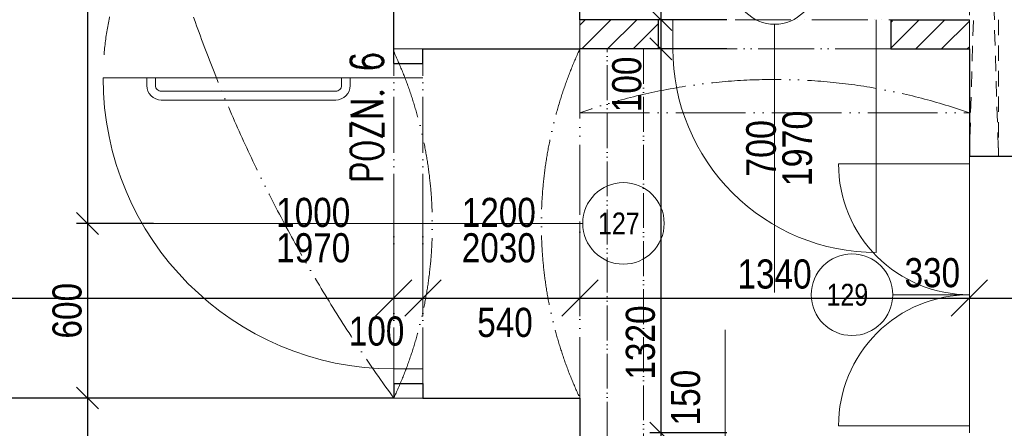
# Model space of a CAD drawing. Header units: millimetres. Extents: x -300958 to -108039, y 30118 to 292543.
# Tile 112 of 256: x -226290 to -222902, y 125861 to 127265. Entities that reach past the tile are written whole.
import ezdxf
from ezdxf.enums import TextEntityAlignment as Align

# ---------------------------------------------------------------- set-up
doc = ezdxf.new("R2010")
doc.units = ezdxf.units.MM
doc.header["$MEASUREMENT"] = 0
doc.linetypes.add('ACAD_ISO05W100', pattern=[33, 24, -3, 0, -3, 0, -3])
doc.linetypes.add('DGN Style 2', pattern=[879.857395, 527.914437, -351.942958])
doc.layers.get('0').update_dxf_attribs({"lineweight": 13})
doc.layers.get('Defpoints').update_dxf_attribs({"color": 3, "lineweight": 13})
for name, color, linetype, lineweight in [('dims', 7, 'Continuous', 9), ('dvere', 7, 'Continuous', 9), ('Materiály', 1, 'Continuous', 13), ('navrh', 1, 'Continuous', 9), ('popis', 7, 'Continuous', 9), ('PSV', 7, 'Continuous', 13), ('tenka', 7, 'Continuous', 13), ('walls', 7, 'Continuous', 13), ('zarizovaky', 5, 'Continuous', 9), ('zařizovací předměty', 7, 'Continuous', 9)]:
    doc.layers.add(name, color=color, linetype=linetype, lineweight=lineweight)
doc.styles.add('STYLE-0', font='ARIALN.TTF')
doc.styles.add('Style-Arial', font='arial.ttf')
doc.dimstyles.new('arch', dxfattribs={"dimscale": 50, "dimtxt": 2.5, "dimasz": 2.5, "dimexe": 1.25, "dimexo": 0.9, "dimtad": 1, "dimdec": 0, "dimtxsty": 'STYLE-0', "dimblk": 'ARCHTICK', "dimcen": 2.5, "dimadec": 0, "dimazin": 0, "dimtfac": 1, "dimtdec": 0, "dimtmove": 2, "dimatfit": 3, "dimldrblk": 'ARCHTICK', "dimfxl": 0, "dimarcsym": 0})

# ---------------------------------------------------------------- blocks, each defined once
blk = doc.blocks.new('_ArchTick')
at = {"color": 0, "linetype": 'ByBlock', "flags": 128}
blk.add_lwpolyline([(-0.5, -0.5), (0.5, 0.5)], dxfattribs=at)
blk = doc.blocks.new('*D523')
at = {"layer": 'Defpoints', "color": 0, "linetype": 'Continuous'}
for p in [(-224902.6, 126571.6), (-224362.6, 126571.6), (-224362.6, 126308.3)]:
    blk.add_point(p, dxfattribs=at)
at = {"layer": 'dims', "linetype": 'Continuous', "lineweight": 0}
for p, q in [((-224902.6, 126571.6), (-224902.6, 126245.8)), ((-224362.6, 126571.6), (-224362.6, 126245.8))]:
    blk.add_line(p, q, dxfattribs=at)
at = {"layer": 'dims', "color": 0, "linetype": 'Continuous', "lineweight": -2}
blk.add_line((-224902.6, 126308.3), (-224362.6, 126308.3), dxfattribs=at)
at = {"layer": 'dims', "color": 0, "linetype": 'Continuous', "lineweight": -2, "xscale": 125, "yscale": 125, "zscale": 125, "rotation": 180}
blk.add_blockref('_ArchTick', (-224902.6, 126308.3), dxfattribs=at)
at = {"layer": 'dims', "color": 0, "linetype": 'Continuous', "lineweight": -2, "xscale": 125, "yscale": 125, "zscale": 125}
blk.add_blockref('_ArchTick', (-224362.6, 126308.3), dxfattribs=at)
at = {"layer": 'dims', "color": 0, "linetype": 'Continuous', "insert": (-224620.1, 126224.3), "char_height": 100, "attachment_point": 5, "style": 'STYLE-0'}
blk.add_mtext('540', dxfattribs=at)
blk = doc.blocks.new('*D525')
at = {"layer": 'Defpoints', "color": 0, "linetype": 'Continuous'}
for p in [(-225002.6, 126571.6), (-224902.6, 126571.6), (-224902.6, 126308.3)]:
    blk.add_point(p, dxfattribs=at)
at = {"layer": 'dims', "linetype": 'Continuous', "lineweight": 0}
for p, q in [((-225002.6, 126571.6), (-225002.6, 126245.8)), ((-224902.6, 126571.6), (-224902.6, 126245.8))]:
    blk.add_line(p, q, dxfattribs=at)
at = {"layer": 'dims', "color": 0, "linetype": 'Continuous', "lineweight": -2}
blk.add_line((-225002.6, 126308.3), (-224902.6, 126308.3), dxfattribs=at)
at = {"layer": 'dims', "color": 0, "linetype": 'Continuous', "lineweight": -2, "xscale": 125, "yscale": 125, "zscale": 125, "rotation": 180}
blk.add_blockref('_ArchTick', (-225002.6, 126308.3), dxfattribs=at)
at = {"layer": 'dims', "color": 0, "linetype": 'Continuous', "lineweight": -2, "xscale": 125, "yscale": 125, "zscale": 125}
blk.add_blockref('_ArchTick', (-224902.6, 126308.3), dxfattribs=at)
at = {"layer": 'dims', "color": 0, "linetype": 'Continuous', "insert": (-225061.9, 126194.5), "char_height": 100, "attachment_point": 5, "style": 'STYLE-0'}
blk.add_mtext('100', dxfattribs=at)
blk = doc.blocks.new('*D528')
at = {"layer": 'Defpoints', "color": 0, "linetype": 'Continuous'}
for p in [(-223782.3, 128765), (-224084, 127265), (-223782.3, 127265)]:
    blk.add_point(p, dxfattribs=at)
at = {"layer": 'dims', "color": 0, "linetype": 'Continuous', "lineweight": -2}
for p, q in [((-223857.3, 128765), (-224121.5, 128765)), ((-224084, 128765), (-224084, 127265)), ((-223857.3, 127265), (-224121.5, 127265))]:
    blk.add_line(p, q, dxfattribs=at)
at = {"layer": 'dims', "color": 0, "linetype": 'Continuous', "lineweight": -2, "xscale": 75, "yscale": 75, "zscale": 75}
for p, rotation in [((-224084, 128765), 90), ((-224084, 127265), 270)]:
    blk.add_blockref('_ArchTick', p, dxfattribs=dict(at, rotation=rotation))
at = {"layer": 'dims', "color": 0, "linetype": 'Continuous', "insert": (-224153.8, 128015), "char_height": 100, "attachment_point": 5, "rotation": 90, "style": 'STYLE-0'}
blk.add_mtext('1500', dxfattribs=at)
blk = doc.blocks.new('*D529')
at = {"layer": 'Defpoints', "color": 0, "linetype": 'Continuous'}
for p in [(-223782.3, 127165), (-224084, 125845), (-223782.3, 125845)]:
    blk.add_point(p, dxfattribs=at)
at = {"layer": 'dims', "color": 0, "linetype": 'Continuous', "lineweight": -2}
for p, q in [((-223857.3, 127165), (-224121.5, 127165)), ((-224084, 127165), (-224084, 125845)), ((-223857.3, 125845), (-224121.5, 125845))]:
    blk.add_line(p, q, dxfattribs=at)
at = {"layer": 'dims', "color": 0, "linetype": 'Continuous', "lineweight": -2, "xscale": 75, "yscale": 75, "zscale": 75}
for p, rotation in [((-224084, 127165), 90), ((-224084, 125845), 270)]:
    blk.add_blockref('_ArchTick', p, dxfattribs=dict(at, rotation=rotation))
at = {"layer": 'dims', "color": 0, "linetype": 'Continuous', "insert": (-224153.8, 126155.7), "char_height": 100, "attachment_point": 5, "rotation": 90, "style": 'STYLE-0'}
blk.add_mtext('1320', dxfattribs=at)
blk = doc.blocks.new('*D532')
at = {"layer": 'Defpoints', "color": 0, "linetype": 'Continuous'}
for p in [(-223782.3, 127265), (-224084, 127165), (-223782.3, 127165)]:
    blk.add_point(p, dxfattribs=at)
at = {"layer": 'dims', "color": 0, "linetype": 'Continuous', "lineweight": -2}
for p, q in [((-223857.3, 127265), (-224121.5, 127265)), ((-224084, 127265), (-224084, 127165)), ((-223857.3, 127165), (-224121.5, 127165))]:
    blk.add_line(p, q, dxfattribs=at)
at = {"layer": 'dims', "color": 0, "linetype": 'Continuous', "lineweight": -2, "xscale": 75, "yscale": 75, "zscale": 75}
for p, rotation in [((-224084, 127265), 90), ((-224084, 127165), 270)]:
    blk.add_blockref('_ArchTick', p, dxfattribs=dict(at, rotation=rotation))
at = {"layer": 'dims', "color": 0, "linetype": 'Continuous', "insert": (-224200.7, 127042.7), "char_height": 100, "attachment_point": 5, "rotation": 90, "style": 'STYLE-0'}
blk.add_mtext('100', dxfattribs=at)
blk = doc.blocks.new('*D905')
at = {"layer": 'Defpoints', "color": 0, "linetype": 'Continuous'}
for p in [(-223022.6, 126571.6), (-222692.6, 126571.6), (-222692.6, 126308.3)]:
    blk.add_point(p, dxfattribs=at)
at = {"layer": 'dims', "linetype": 'Continuous', "lineweight": 0}
for p, q in [((-223022.6, 126571.6), (-223022.6, 126245.8)), ((-222692.6, 126571.6), (-222692.6, 126245.8))]:
    blk.add_line(p, q, dxfattribs=at)
at = {"layer": 'dims', "color": 0, "linetype": 'Continuous', "lineweight": -2}
blk.add_line((-223022.6, 126308.3), (-222692.6, 126308.3), dxfattribs=at)
at = {"layer": 'dims', "color": 0, "linetype": 'Continuous', "lineweight": -2, "xscale": 125, "yscale": 125, "zscale": 125, "rotation": 180}
blk.add_blockref('_ArchTick', (-223022.6, 126308.3), dxfattribs=at)
at = {"layer": 'dims', "color": 0, "linetype": 'Continuous', "lineweight": -2, "xscale": 125, "yscale": 125, "zscale": 125}
blk.add_blockref('_ArchTick', (-222692.6, 126308.3), dxfattribs=at)
at = {"layer": 'dims', "color": 0, "linetype": 'Continuous', "insert": (-223150, 126395.2), "char_height": 100, "attachment_point": 5, "style": 'STYLE-0'}
blk.add_mtext('330', dxfattribs=at)
blk = doc.blocks.new('*D1041')
at = {"layer": 'Defpoints', "color": 0, "linetype": 'Continuous'}
for p in [(-225002.6, 126703.3), (-232592.6, 126571.6), (-225002.6, 126308.3)]:
    blk.add_point(p, dxfattribs=at)
at = {"layer": 'dims', "linetype": 'Continuous', "lineweight": 0}
for p, q in [((-225002.6, 126703.3), (-225002.6, 126245.8)), ((-232592.6, 126571.6), (-232592.6, 126245.8))]:
    blk.add_line(p, q, dxfattribs=at)
at = {"layer": 'dims', "color": 0, "linetype": 'Continuous', "lineweight": -2}
blk.add_line((-232592.6, 126308.3), (-225002.6, 126308.3), dxfattribs=at)
at = {"layer": 'dims', "color": 0, "linetype": 'Continuous', "lineweight": -2, "xscale": 125, "yscale": 125, "zscale": 125, "rotation": 180}
blk.add_blockref('_ArchTick', (-232592.6, 126308.3), dxfattribs=at)
at = {"layer": 'dims', "color": 0, "linetype": 'Continuous', "lineweight": -2, "xscale": 125, "yscale": 125, "zscale": 125}
blk.add_blockref('_ArchTick', (-225002.6, 126308.3), dxfattribs=at)
at = {"layer": 'dims', "color": 0, "linetype": 'Continuous', "insert": (-228797.6, 126390.6), "char_height": 100, "attachment_point": 5, "style": 'STYLE-0'}
blk.add_mtext('7590', dxfattribs=at)
blk = doc.blocks.new('*D1042')
at = {"layer": 'Defpoints', "color": 0, "linetype": 'Continuous'}
for p in [(-224362.6, 126571.6), (-223022.6, 126571.6), (-223022.6, 126308.3)]:
    blk.add_point(p, dxfattribs=at)
at = {"layer": 'dims', "linetype": 'Continuous', "lineweight": 0}
for p, q in [((-224362.6, 126571.6), (-224362.6, 126245.8)), ((-223022.6, 126571.6), (-223022.6, 126245.8))]:
    blk.add_line(p, q, dxfattribs=at)
at = {"layer": 'dims', "color": 0, "linetype": 'Continuous', "lineweight": -2}
blk.add_line((-224362.6, 126308.3), (-223022.6, 126308.3), dxfattribs=at)
at = {"layer": 'dims', "color": 0, "linetype": 'Continuous', "lineweight": -2, "xscale": 125, "yscale": 125, "zscale": 125, "rotation": 180}
blk.add_blockref('_ArchTick', (-224362.6, 126308.3), dxfattribs=at)
at = {"layer": 'dims', "color": 0, "linetype": 'Continuous', "lineweight": -2, "xscale": 125, "yscale": 125, "zscale": 125}
blk.add_blockref('_ArchTick', (-223022.6, 126308.3), dxfattribs=at)
at = {"layer": 'dims', "color": 0, "linetype": 'Continuous', "insert": (-223692.6, 126390.6), "char_height": 100, "attachment_point": 5, "style": 'STYLE-0'}
blk.add_mtext('1340', dxfattribs=at)
blk = doc.blocks.new('*D1453')
at = {"layer": 'Defpoints', "color": 0, "linetype": 'Continuous'}
for p in [(-225754.8, 129430), (-226056.5, 126565), (-225754.8, 126565)]:
    blk.add_point(p, dxfattribs=at)
at = {"layer": 'dims', "color": 0, "linetype": 'Continuous', "lineweight": -2}
for p, q in [((-225829.8, 129430), (-226094, 129430)), ((-226056.5, 129430), (-226056.5, 126565)), ((-225829.8, 126565), (-226094, 126565))]:
    blk.add_line(p, q, dxfattribs=at)
at = {"layer": 'dims', "color": 0, "linetype": 'Continuous', "lineweight": -2, "xscale": 75, "yscale": 75, "zscale": 75}
for p, rotation in [((-226056.5, 129430), 90), ((-226056.5, 126565), 270)]:
    blk.add_blockref('_ArchTick', p, dxfattribs=dict(at, rotation=rotation))
at = {"layer": 'dims', "color": 0, "linetype": 'Continuous', "insert": (-226126.3, 127997.5), "char_height": 100, "attachment_point": 5, "rotation": 90, "style": 'STYLE-0'}
blk.add_mtext('2865', dxfattribs=at)
blk = doc.blocks.new('*D1454')
at = {"layer": 'Defpoints', "color": 0, "linetype": 'Continuous'}
for p in [(-225754.8, 126565), (-226056.5, 125965), (-225754.8, 125965)]:
    blk.add_point(p, dxfattribs=at)
at = {"layer": 'dims', "color": 0, "linetype": 'Continuous', "lineweight": -2}
for p, q in [((-225829.8, 126565), (-226094, 126565)), ((-226056.5, 126565), (-226056.5, 125965)), ((-225829.8, 125965), (-226094, 125965))]:
    blk.add_line(p, q, dxfattribs=at)
at = {"layer": 'dims', "color": 0, "linetype": 'Continuous', "lineweight": -2, "xscale": 75, "yscale": 75, "zscale": 75}
for p, rotation in [((-226056.5, 126565), 90), ((-226056.5, 125965), 270)]:
    blk.add_blockref('_ArchTick', p, dxfattribs=dict(at, rotation=rotation))
at = {"layer": 'dims', "color": 0, "linetype": 'Continuous', "insert": (-226126.3, 126265), "char_height": 100, "attachment_point": 5, "rotation": 90, "style": 'STYLE-0'}
blk.add_mtext('600', dxfattribs=at)
blk = doc.blocks.new('*D1666')
at = {"layer": 'Defpoints', "color": 0, "linetype": 'Continuous'}
for p in [(-223782.3, 125845), (-224084, 125695), (-223782.3, 125695)]:
    blk.add_point(p, dxfattribs=at)
at = {"layer": 'dims', "color": 0, "linetype": 'Continuous', "lineweight": -2}
for p, q in [((-223857.3, 125845), (-224121.5, 125845)), ((-224084, 125845), (-224084, 125695)), ((-223857.3, 125695), (-224121.5, 125695))]:
    blk.add_line(p, q, dxfattribs=at)
at = {"layer": 'dims', "color": 0, "linetype": 'Continuous', "lineweight": -2, "xscale": 75, "yscale": 75, "zscale": 75}
for p, rotation in [((-224084, 125845), 90), ((-224084, 125695), 270)]:
    blk.add_blockref('_ArchTick', p, dxfattribs=dict(at, rotation=rotation))
at = {"layer": 'dims', "color": 0, "linetype": 'Continuous', "insert": (-223998.5, 125966.5), "char_height": 100, "attachment_point": 5, "rotation": 90, "style": 'STYLE-0'}
blk.add_mtext('150', dxfattribs=at)
blk = doc.blocks.new('*D1667')
at = {"layer": 'Defpoints', "color": 0, "linetype": 'Continuous'}
for p in [(-225754.8, 125965), (-226056.5, 125345), (-225754.8, 125345)]:
    blk.add_point(p, dxfattribs=at)
at = {"layer": 'dims', "color": 0, "linetype": 'Continuous', "lineweight": -2}
for p, q in [((-225829.8, 125965), (-226094, 125965)), ((-226056.5, 125965), (-226056.5, 125345)), ((-225829.8, 125345), (-226094, 125345))]:
    blk.add_line(p, q, dxfattribs=at)
at = {"layer": 'dims', "color": 0, "linetype": 'Continuous', "lineweight": -2, "xscale": 75, "yscale": 75, "zscale": 75}
for p, rotation in [((-226056.5, 125965), 90), ((-226056.5, 125345), 270)]:
    blk.add_blockref('_ArchTick', p, dxfattribs=dict(at, rotation=rotation))
at = {"layer": 'dims', "color": 0, "linetype": 'Continuous', "insert": (-226126.3, 125655), "char_height": 100, "attachment_point": 5, "rotation": 90, "style": 'STYLE-0'}
blk.add_mtext('620', dxfattribs=at)

msp = doc.modelspace()

# ---------------------------------------------------------------- hatches: boundary and pattern name
at = {"layer": 'Materiály', "linetype": 'Continuous'}
h = msp.add_hatch(dxfattribs=at)
h.set_pattern_fill('ANSI31', color=256, scale=500, style=0)
h.paths.add_polyline_path([(-224092.6, 127165), (-224092.6, 127260.4, -0.002765), (-224114.4, 127265), (-224362.6, 127265), (-224362.6, 127165)])
h.paths.add_polyline_path([(-223270.8, 127265, -0.002765), (-223292.6, 127260.4), (-223292.6, 127165), (-223022.6, 127165), (-223022.6, 127265)])

# ---------------------------------------------------------------- linework, layer by layer
at = {"layer": 'dvere', "linetype": 'ACAD_ISO05W100', "ltscale": 8}
for p, q in [((-224092.6, 127265), (-223292.6, 127265)), ((-223292.6, 127165), (-224092.6, 127165)), ((-225002.6, 126015), (-225002.6, 127115)), ((-224902.6, 126015), (-224902.6, 127115))]:
    msp.add_line(p, q, dxfattribs=at)
at = {"layer": 'dvere', "linetype": 'Continuous'}
for p, q in [((-224042.6, 127265), (-224042.6, 127165)), ((-223692.6, 127249.4), (-223692.6, 126327.7)), ((-223342.6, 127165), (-223342.6, 127265)), ((-225002.6, 127065), (-224902.6, 127065)), ((-224352.7, 126565), (-225839.9, 126565)), ((-223862.6, 126199.7), (-223862.6, 125012.4)), ((-225002.6, 126065), (-224902.6, 126065))]:
    msp.add_line(p, q, dxfattribs=at)
at = {"layer": 'dvere', "linetype": 'DGN Style 2', "ltscale": 0.25, "flags": 128}
msp.add_lwpolyline([(-225002.6, 127065), (-226002.6, 127065), (-225002.6, 127065), (-226002.6, 127065, -0.414087), (-225002.6, 128065)], format="xyb", dxfattribs=at)
at = {"layer": 'dvere', "linetype": 'Continuous', "flags": 128}
for points in [[(-223342.6, 127165), (-223342.6, 126465, -0.414214), (-224042.6, 127165)], [(-225002.6, 127065), (-226002.6, 127065), (-225002.6, 127065), (-226002.6, 127065, 0.414087), (-225002.6, 126065)]]:
    msp.add_lwpolyline(points, format="xyb", dxfattribs=at)
at = {"layer": 'navrh', "linetype": 'Continuous', "lineweight": 30}
for p, q in [((-224092.6, 127265), (-224092.6, 127165)), ((-223292.6, 127265), (-223292.6, 127165)), ((-225002.6, 127115), (-225002.6, 127165)), ((-224902.6, 127115), (-224902.6, 127165)), ((-225002.6, 127115), (-224902.6, 127115)), ((-225002.6, 126015), (-224902.6, 126015)), ((-225002.6, 126015), (-225002.6, 125965)), ((-224902.6, 126015), (-224902.6, 125965))]:
    msp.add_line(p, q, dxfattribs=at)
at = {"layer": 'navrh', "linetype": 'Continuous', "lineweight": 30, "flags": 128}
for points in [[(-224092.6, 127265), (-224362.6, 127265)], [(-223292.6, 127265), (-223022.6, 127265)], [(-224092.6, 127165), (-224362.6, 127165)], [(-223292.6, 127165), (-223022.6, 127165)]]:
    msp.add_lwpolyline(points, dxfattribs=at)
at = {"layer": 'PSV', "linetype": 'Continuous', "lineweight": 0}
msp.add_line((-223022.8, 126320), (-223286.2, 126320), dxfattribs=at)
for centre in [(-223692.6, 127389.4), (-224212.6, 126565), (-223426.3, 126320)]:
    msp.add_circle(centre, 140.1, dxfattribs=at)
at = {"layer": 'tenka', "linetype": 'Continuous'}
for p, q in [((-224362.6, 127165), (-224362.6, 127265)), ((-223022.6, 127165), (-223022.6, 127265)), ((-225002.6, 127165), (-224902.6, 127165)), ((-225002.6, 125965), (-224902.6, 125965))]:
    msp.add_line(p, q, dxfattribs=at)
at = {"layer": 'tenka', "linetype": 'ACAD_ISO05W100', "ltscale": 10}
for p, q in [((-224362.6, 127165), (-224362.6, 125965)), ((-224362.6, 126945), (-223022.6, 126945))]:
    msp.add_line(p, q, dxfattribs=at)
at = {"layer": 'tenka', "linetype": 'DGN Style 2', "ltscale": 0.1, "flags": 128}
msp.add_lwpolyline([(-223022.6, 132085), (-223022.6, 126795), (-222922.6, 126795), (-222922.6, 132085)], close=True, dxfattribs=at)
at = {"layer": 'tenka', "linetype": 'ACAD_ISO05W100', "ltscale": 10, "flags": 128}
for points in [[(-225002.6, 131985, 0.325581), (-225002.6, 125965)], [(-223022.6, 126945, 0.171111), (-224362.6, 126945)]]:
    msp.add_lwpolyline(points, format="xyb", dxfattribs=at)
at = {"layer": 'tenka', "linetype": 'DGN Style 2', "ltscale": 0.1, "flags": 128}
msp.add_lwpolyline([(-222922.6, 130165), (-223022.6, 126795), (-223022.6, 130165), (-222922.6, 126795)], dxfattribs=at)
at = {"layer": 'tenka', "linetype": 'ACAD_ISO05W100', "ltscale": 10}
for points in [[(-224362.6, 127165), (-224640.3, 126560), (-224362.6, 125965)], [(-225002.6, 127155), (-224724.9, 126560), (-225002.6, 125965)]]:
    msp.add_rational_spline(points, [1, 0.912630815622, 1], degree=2, dxfattribs=at)
at = {"layer": 'walls', "linetype": 'Continuous', "lineweight": 30}
for p, q in [((-225002.6, 127165), (-225002.6, 128765)), ((-224362.6, 127265), (-224362.6, 128765)), ((-224902.6, 127165), (-224362.6, 127165)), ((-223022.6, 127165), (-223022.6, 126795)), ((-222692.6, 126795), (-223022.6, 126795)), ((-225002.6, 125965), (-232592.6, 125965)), ((-224902.6, 125965), (-224362.6, 125965)), ((-224362.6, 125965), (-224362.6, 125345))]:
    msp.add_line(p, q, dxfattribs=at)
at = {"layer": 'zarizovaky'}
msp.add_line((-223022.6, 126795), (-223022.6, 125845), dxfattribs=at)
at = {"layer": 'zarizovaky', "linetype": 'Continuous', "lineweight": 0, "flags": 128}
for points in [[(-225152.6, 127064), (-225152.6, 127039, -0.414214), (-225202.6, 126989), (-225802.6, 126989, -0.414214), (-225852.6, 127039), (-225852.6, 127065), (-225852.6, 127065)], [(-225182.6, 127064), (-225182.6, 127039, -0.414214), (-225202.6, 127019), (-225802.6, 127019, -0.414214), (-225822.6, 127039), (-225822.6, 127065)]]:
    msp.add_lwpolyline(points, format="xyb", dxfattribs=at)
at = {"layer": 'zarizovaky', "flags": 128}
for points in [[(-223022.6, 126770), (-223472.6, 126770), (-223022.6, 126770), (-223472.6, 126770, 0.414329), (-223022.6, 126320)], [(-223022.6, 125870), (-223472.6, 125870), (-223022.6, 125870), (-223472.6, 125870, -0.414329), (-223022.6, 126320)]]:
    msp.add_lwpolyline(points, format="xyb", dxfattribs=at)
at = {"layer": 'zařizovací předměty', "linetype": 'ACAD_ISO05W100', "lineweight": 0, "ltscale": 5}
for p, q in [((-224268.6, 125336.6), (-224268.6, 127165)), ((-224143.6, 127165), (-224143.6, 125336.6))]:
    msp.add_line(p, q, dxfattribs=at)

# ---------------------------------------------------------------- texts
at = {"layer": 'dvere', "linetype": 'Continuous', "insert": (-223676.3, 126822.7), "char_height": 102, "attachment_point": 5, "rotation": 90, "line_spacing_factor": 0.731636, "style": 'STYLE-0'}
msp.add_mtext('700\\P1970', dxfattribs=at)
at = {"layer": 'dvere', "linetype": 'Continuous', "char_height": 100, "attachment_point": 5, "line_spacing_factor": 0.72871, "style": 'STYLE-0'}
for s, insert in [('1000\\P1970', (-225279.9, 126541.4)), ('1200\\P2030', (-224641.4, 126541.4))]:
    msp.add_mtext(s, dxfattribs=dict(at, insert=insert))
at = {"layer": 'popis', "linetype": 'Continuous', "insert": (-225094.9, 126705.1), "char_height": 112, "attachment_point": 4, "rotation": 90.0012, "line_spacing_factor": 0.765173, "style": 'Style-Arial'}
msp.add_mtext('{\\Fromans|c238;\\W0.71429;POZN. 6}', dxfattribs=at)
at = {"layer": 'PSV', "linetype": 'Continuous', "lineweight": 0, "style": 'STYLE-0'}
for s, p in [('127', (-224228.5, 126565)), ('129', (-223442.2, 126320))]:
    msp.add_text(s, height=75, dxfattribs=at).set_placement(p, align=Align.MIDDLE_CENTER)

# ---------------------------------------------------------------- dimensions: what is measured, and where the dimension line sits
at = {"layer": 'dims', "linetype": 'Continuous'}
for base, p1, p2, picture, middle in [((-226056.5, 126565), (-225754.8, 129430), (-225754.8, 126565), '*D1453', (-226126.3, 127997.5)), ((-224084, 127265), (-223782.3, 128765), (-223782.3, 127265), '*D528', (-224153.8, 128015)), ((-226056.5, 125965), (-225754.8, 126565), (-225754.8, 125965), '*D1454', (-226126.3, 126265)), ((-226056.5, 125345), (-225754.8, 125965), (-225754.8, 125345), '*D1667', (-226126.3, 125655))]:
    dim = msp.add_linear_dim(base=base, p1=p1, p2=p2, angle=270, dimstyle='arch', override={"dimtxt": 2, "dimasz": 1.5, "dimexe": 0.75, "dimexo": 1.5, "dimgap": 0.375, "dimcen": 0.05}, dxfattribs=at)
    dim.commit()
    dim.dimension.update_dxf_attribs({"geometry": picture, "text_midpoint": middle})
for base, p1, p2, picture, middle in [((-224084, 127165), (-223782.3, 127265), (-223782.3, 127165), '*D532', (-224200.7, 127042.7)), ((-224084, 125845), (-223782.3, 127165), (-223782.3, 125845), '*D529', (-224153.8, 126155.7)), ((-224084, 125695), (-223782.3, 125845), (-223782.3, 125695), '*D1666', (-223998.5, 125966.5))]:
    dim = msp.add_linear_dim(base=base, p1=p1, p2=p2, angle=270, dimstyle='arch', override={"dimtxt": 2, "dimasz": 1.5, "dimexe": 0.75, "dimexo": 1.5, "dimgap": 0.375, "dimcen": 0.05}, dxfattribs=at)
    dim.commit()
    dim.dimension.update_dxf_attribs({"geometry": picture, "text_midpoint": middle, "dimtype": 160})
for base, p1, p2, picture, middle in [((-225002.6, 126308.3), (-232592.6, 126571.6), (-225002.6, 126703.3), '*D1041', (-228797.6, 126390.6)), ((-223022.6, 126308.3), (-224362.6, 126571.6), (-223022.6, 126571.6), '*D1042', (-223692.6, 126390.6))]:
    dim = msp.add_linear_dim(base=base, p1=p1, p2=p2, dimstyle='arch', override={"dimtxt": 2, "dimexo": 0, "dimcen": 0.001, "dimclre": 256, "dimlwe": 0}, dxfattribs=at)
    dim.commit()
    dim.dimension.update_dxf_attribs({"geometry": picture, "text_midpoint": middle})
for base, p1, p2, picture, middle in [((-224902.6, 126308.3), (-225002.6, 126571.6), (-224902.6, 126571.6), '*D525', (-225061.9, 126194.5)), ((-224362.6, 126308.3), (-224902.6, 126571.6), (-224362.6, 126571.6), '*D523', (-224620.1, 126224.3)), ((-222692.6, 126308.3), (-223022.6, 126571.6), (-222692.6, 126571.6), '*D905', (-223150, 126395.2))]:
    dim = msp.add_linear_dim(base=base, p1=p1, p2=p2, dimstyle='arch', override={"dimtxt": 2, "dimexo": 0, "dimcen": 0.001, "dimclre": 256, "dimlwe": 0}, dxfattribs=at)
    dim.commit()
    dim.dimension.update_dxf_attribs({"geometry": picture, "text_midpoint": middle, "dimtype": 160})

doc.saveas('drawing.dxf')
